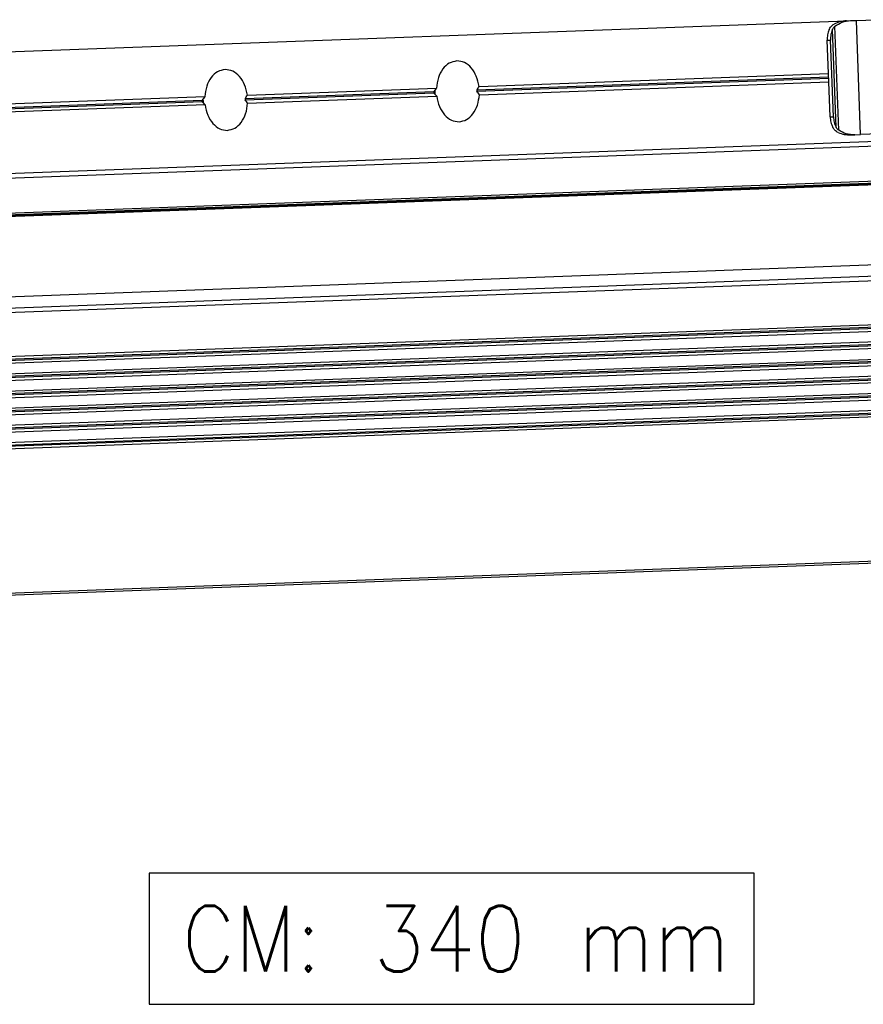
# Model space of a CAD drawing. Header units: millimetres. Extents: x -285 to 970, y -217 to 203.
# Tile 10 of 24: x 119 to 164, y -116 to -63. Entities that reach past the tile are written whole.
import ezdxf

# ---------------------------------------------------------------- set-up
doc = ezdxf.new("R2010")
doc.units = ezdxf.units.MM
doc.layers.add('1', color=7, linetype='Continuous')
doc.styles.add('CONVERTER_11', font='txt.shx', dxfattribs={"width": 0.9})

# ---------------------------------------------------------------- blocks, each defined once
blk = doc.blocks.new('REGLA__23', base_point=(90.36924594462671, -197.0126642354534))
at = {"color": 7, "linetype": 'Continuous'}
for p, q in [((195.6676031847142, -131.5248834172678), (326.6576101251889, -126.670669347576)), ((326.6576101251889, -126.670669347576), (327.0992487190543, -126.6543031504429)), ((327.0992487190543, -126.6543031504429), (327.7175427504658, -126.6313904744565)), ((327.7175427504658, -126.6313904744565), (329.7130139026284, -126.5574425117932)), ((324.743592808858, -132.3039929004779), (324.6118098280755, -128.747855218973)), ((325.2687870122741, -136.9291375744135), (324.9651207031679, -128.7347622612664)), ((287.4480142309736, -133.6860885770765), (324.743592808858, -132.3039929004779)), ((324.7762866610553, -133.186230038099), (324.743592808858, -132.3039929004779)), ((287.4807080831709, -134.5683257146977), (324.7762866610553, -133.186230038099)), ((324.9154761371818, -136.94223053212), (324.7762866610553, -133.186230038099)), ((262.7162529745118, -134.6025956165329), (282.8975353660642, -133.8547197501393)), ((196.833073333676, -137.0440876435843), (258.1657741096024, -134.7712267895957)), ((262.7489468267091, -135.4848327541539), (282.9302292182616, -134.7369568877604)), ((413.1352137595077, -136.4749145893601), (125.257190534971, -147.1430684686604)), ((258.1984679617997, -135.6534639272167), (196.8657671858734, -137.9263247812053)), ((330.1648101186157, -138.7490740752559), (328.1693389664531, -138.8230220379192)), ((327.1094063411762, -138.8623009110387), (327.5510449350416, -138.8459347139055)), ((327.5510449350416, -138.8459347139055), (328.1693389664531, -138.8230220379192)), ((125.4202325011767, -151.5427236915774), (433.0833425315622, -140.141376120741)), ((125.6873782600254, -151.7091493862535), (427.8264396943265, -140.5125114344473)), ((121.3846030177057, -160.4299837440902), (432.279036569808, -148.9088901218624)), ((433.6444550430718, -155.2828863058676), (125.9813450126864, -166.684233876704)), ((126.0066323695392, -167.3666082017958), (433.669742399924, -155.9652606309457)), ((433.7123355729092, -157.1146289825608), (126.0492255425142, -168.5159765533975)), ((126.0745128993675, -169.198350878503), (433.7376229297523, -157.7970033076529)), ((126.1171060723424, -170.3477192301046), (433.7802161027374, -158.9463716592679)), ((126.1423934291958, -171.03009355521), (433.8055034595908, -159.6287459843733)), ((433.8480966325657, -160.778114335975), (126.1849866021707, -172.1794619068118)), ((126.210273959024, -172.8618362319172), (433.8733839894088, -161.4604886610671)), ((433.915977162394, -162.6098570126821), (126.2528671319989, -174.0112045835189)), ((126.2781544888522, -174.6935789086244), (433.9412645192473, -163.2922313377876)), ((433.9838576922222, -164.4415996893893), (126.3207476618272, -175.8429472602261)), ((434.0091450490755, -165.1239740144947), (126.3460350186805, -176.5253215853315)), ((434.5867621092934, -180.7108561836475), (126.9236520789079, -192.1122037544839))]:
    blk.add_line(p, q, dxfattribs=at)
at = {"color": 3, "linetype": 'Continuous'}
for p, q in [((328.1693389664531, -138.8230220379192), (327.7175427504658, -126.6313904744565)), ((325.5452685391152, -138.0251922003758), (325.1597203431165, -127.6212503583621)), ((325.8410516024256, -138.3691460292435), (325.4292346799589, -127.2563477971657)), ((324.6118098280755, -128.747855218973), (324.9651207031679, -128.7347622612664)), ((287.2205279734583, -134.0654838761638), (324.7573211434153, -132.67444929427)), ((287.2257651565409, -134.2068082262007), (324.7625583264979, -132.8157736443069)), ((262.4887667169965, -134.9819909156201), (282.6285738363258, -134.2356520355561)), ((262.4940039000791, -135.1233152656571), (282.6338110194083, -134.376976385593)), ((196.8584774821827, -137.4141113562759), (257.8968125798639, -135.1521590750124)), ((196.8637146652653, -137.5554357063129), (257.9020497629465, -135.2934834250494)), ((432.9388168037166, -136.2413779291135), (125.2757067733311, -147.6427254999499)), ((324.9154761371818, -136.94223053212), (325.2687870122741, -136.9291375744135)), ((125.4128260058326, -151.3428608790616), (433.0759360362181, -139.9415133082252)), ((125.8765819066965, -151.5953056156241), (427.6735961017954, -140.4113432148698)), ((123.6037619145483, -161.5720558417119), (434.501032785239, -150.0508570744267)), ((125.5841139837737, -161.9636764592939), (433.469216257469, -150.554102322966)), ((433.6544801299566, -155.5534112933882), (125.9913700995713, -166.9547588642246)), ((433.6597173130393, -155.6947356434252), (125.9966072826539, -167.0960832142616)), ((433.7223606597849, -157.3851539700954), (126.0592506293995, -168.7865015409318)), ((433.7275978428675, -157.5264783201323), (126.0644878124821, -168.9278258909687)), ((433.7902411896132, -159.2168966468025), (126.1271311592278, -170.6182442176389)), ((433.7954783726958, -159.3582209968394), (126.1323683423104, -170.7595685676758)), ((433.8581217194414, -161.0486393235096), (126.1950116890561, -172.449986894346)), ((433.863358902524, -161.1899636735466), (126.2002488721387, -172.591311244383)), ((433.9260022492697, -162.8803820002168), (126.2628922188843, -174.2817295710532)), ((433.9312394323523, -163.0217063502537), (126.2681294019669, -174.4230539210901)), ((433.9938827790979, -164.7121246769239), (126.3307727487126, -176.1134722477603)), ((433.9991199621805, -164.8534490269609), (126.3360099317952, -176.2547965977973)), ((434.5793556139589, -180.5109933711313), (126.9162455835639, -191.9123409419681))]:
    blk.add_line(p, q, dxfattribs=at)
at = {"color": 7, "linetype": 'Continuous'}
for centre, radius, start, end in [((282.7289954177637, -134.302689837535), 0.1207417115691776, 146.2743653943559, 217.9702143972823), ((290.1526115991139, -139.2626658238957), 9.048867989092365, 143.2990917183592, 146.2520401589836), ((289.7651416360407, -128.806865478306), 9.04886798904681, 217.9925396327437, 220.9454880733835), ((287.3253010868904, -134.1323604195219), 0.1242975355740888, 147.4499623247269, 216.794617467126), ((280.7130197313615, -129.9056693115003), 7.723452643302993, 327.4119404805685, 330.6940700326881), ((281.0439909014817, -138.8368609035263), 7.723452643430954, 33.55050975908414, 36.83263931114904), ((257.9972341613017, -135.2191968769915), 0.120741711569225, 146.2743653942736, 217.9702143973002), ((265.4208503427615, -140.1791728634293), 9.048867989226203, 143.299091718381, 146.252040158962), ((265.03338037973, -129.7233725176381), 9.048867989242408, 217.9925396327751, 220.9454880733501), ((262.5935398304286, -135.0488674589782), 0.1242975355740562, 147.4499623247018, 216.7946174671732), ((255.9812584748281, -130.8221763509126), 7.723452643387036, 327.4119404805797, 330.6940700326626), ((256.3122296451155, -139.7533679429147), 7.723452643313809, 33.55050975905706, 36.83263931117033)]:
    blk.add_arc(centre, radius, start, end, dxfattribs=at)
for points, knots in [([(324.8064094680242, -127.6343433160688), (324.8352858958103, -127.5732234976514), (324.8931660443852, -127.4507144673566), (325.016197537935, -127.2868280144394), (325.1672170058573, -127.1402438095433), (325.2878498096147, -127.0658521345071), (325.3499958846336, -127.0275279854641)], [0, 0, 0, 0, 0.2023407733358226, 0.4055734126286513, 0.6111536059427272, 0.8295963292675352, 0.8295963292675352, 0.8295963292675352, 0.8295963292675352]), ([(326.6576101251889, -126.670669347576), (326.426140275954, -126.6921810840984), (325.9692649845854, -126.7346409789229), (325.554584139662, -126.9307667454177), (325.3499958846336, -127.0275279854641)], [0, 0, 0, 0, 0.691441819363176, 1.364768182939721, 1.364768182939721, 1.364768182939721, 1.364768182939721]), ([(325.4292346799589, -127.2563477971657), (325.6769815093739, -127.0920556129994), (326.1841748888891, -126.7557126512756), (326.7895691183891, -126.6886221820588), (327.0992487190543, -126.6543031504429)], [0, 0, 0, 0, 0.8783569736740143, 1.798193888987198, 1.798193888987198, 1.798193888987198, 1.798193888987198]), ([(324.8064094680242, -127.6343433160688), (324.7447939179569, -127.8107386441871), (324.6189172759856, -128.1711031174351), (324.6142119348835, -128.5529295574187), (324.6118098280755, -128.747855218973)], [0, 0, 0, 0, 0.5565830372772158, 1.137063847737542, 1.137063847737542, 1.137063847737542, 1.137063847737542]), ([(325.1597203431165, -127.6212503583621), (325.0981047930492, -127.7976456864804), (324.972228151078, -128.1580101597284), (324.9675228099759, -128.5398365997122), (324.9651207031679, -128.7347622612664)], [0, 0, 0, 0, 0.5565830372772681, 1.137063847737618, 1.137063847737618, 1.137063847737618, 1.137063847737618]), ([(325.1597203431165, -127.6212503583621), (325.1747441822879, -127.5884847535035), (325.2059071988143, -127.5205211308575), (325.2656024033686, -127.4277980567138), (325.338794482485, -127.3365136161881), (325.397235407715, -127.2847118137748), (325.4292346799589, -127.2563477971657)], [0, 0, 0, 0, 0.1080225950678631, 0.2240644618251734, 0.3298643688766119, 0.4579017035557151, 0.4579017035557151, 0.4579017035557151, 0.4579017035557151]), ([(285.0687661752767, -130.9637520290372), (284.7909968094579, -131.0185839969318), (284.2059682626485, -131.1340692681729), (283.5205025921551, -131.8270122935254), (283.0414005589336, -132.7547027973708), (282.9468090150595, -133.4779652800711), (282.8975353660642, -133.8547197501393)], [0, 0, 0, 0, 0.8327130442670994, 1.753832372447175, 2.79410330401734, 3.925178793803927, 3.925178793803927, 3.925178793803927, 3.925178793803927]), ([(287.4480142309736, -133.6860885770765), (287.3709905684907, -133.314014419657), (287.2231268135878, -132.599736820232), (286.6766766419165, -131.710051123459), (285.9418034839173, -131.0697428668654), (285.3498320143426, -130.9978747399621), (285.0687661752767, -130.9637520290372)], [0, 0, 0, 0, 1.131075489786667, 2.171346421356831, 3.092465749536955, 3.925178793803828, 3.925178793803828, 3.925178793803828, 3.925178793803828]), ([(260.3370049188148, -131.8802590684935), (260.0592355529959, -131.9350910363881), (259.4742070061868, -132.0505763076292), (258.7887413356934, -132.7435193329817), (258.3096393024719, -133.6712098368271), (258.2150477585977, -134.3944723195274), (258.1657741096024, -134.7712267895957)], [0, 0, 0, 0, 0.8327130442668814, 1.753832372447, 2.794103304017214, 3.92517879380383, 3.92517879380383, 3.92517879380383, 3.92517879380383]), ([(262.7162529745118, -134.6025956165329), (262.6392293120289, -134.2305214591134), (262.4913655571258, -133.5162438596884), (261.9449153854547, -132.6265581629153), (261.2100422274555, -131.9862499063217), (260.6180707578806, -131.9143817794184), (260.3370049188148, -131.8802590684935)], [0, 0, 0, 0, 1.131075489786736, 2.171346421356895, 3.092465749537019, 3.925178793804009, 3.925178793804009, 3.925178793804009, 3.925178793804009]), ([(282.7512766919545, -134.3018641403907), (282.7496488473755, -134.2641895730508), (282.7463993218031, -134.1889835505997), (282.740379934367, -134.1139484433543), (282.7373759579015, -134.0765022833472)], [0, 0, 0, 0, 0.1131184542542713, 0.225807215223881, 0.225807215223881, 0.225807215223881, 0.225807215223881]), ([(282.7540940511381, -134.5276367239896), (282.7543182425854, -134.4900709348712), (282.7547674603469, -134.4147961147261), (282.7524417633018, -134.3395558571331), (282.7512766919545, -134.3018641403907)], [0, 0, 0, 0, 0.1126887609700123, 0.2258072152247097, 0.2258072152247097, 0.2258072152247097, 0.2258072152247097]), ([(285.3094772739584, -137.4592934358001), (285.5872466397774, -137.4044614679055), (286.1722751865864, -137.2889761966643), (286.85774085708, -136.5960331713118), (287.3368428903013, -135.6683426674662), (287.4314344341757, -134.945080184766), (287.4807080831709, -134.5683257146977)], [0, 0, 0, 0, 0.8327130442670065, 1.753832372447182, 2.794103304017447, 3.92517879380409, 3.92517879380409, 3.92517879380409, 3.92517879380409]), ([(258.0195154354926, -135.2183711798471), (258.0178875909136, -135.1806966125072), (258.0146380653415, -135.1054905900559), (258.0086186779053, -135.0304554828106), (258.0056147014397, -134.9930093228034)], [0, 0, 0, 0, 0.1131184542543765, 0.2258072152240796, 0.2258072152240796, 0.2258072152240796, 0.2258072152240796]), ([(258.0223327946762, -135.4441437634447), (258.0225569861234, -135.4065779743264), (258.023006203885, -135.3313031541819), (258.0206805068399, -135.2560628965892), (258.0195154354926, -135.2183711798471)], [0, 0, 0, 0, 0.112688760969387, 0.2258072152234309, 0.2258072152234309, 0.2258072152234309, 0.2258072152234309]), ([(260.5777160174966, -138.3758004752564), (260.8554853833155, -138.3209685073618), (261.4405139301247, -138.2054832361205), (262.1259796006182, -137.5125402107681), (262.6050816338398, -136.5848497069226), (262.6996731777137, -135.8615872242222), (262.7489468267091, -135.4848327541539)], [0, 0, 0, 0, 0.8327130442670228, 1.753832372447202, 2.794103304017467, 3.925178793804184, 3.925178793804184, 3.925178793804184, 3.925178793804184]), ([(282.9302292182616, -134.7369568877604), (283.0072528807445, -135.10903104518), (283.1551166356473, -135.8233086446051), (283.7015668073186, -136.712994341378), (284.4364399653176, -137.3533025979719), (285.0284114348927, -137.4251707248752), (285.3094772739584, -137.4592934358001)], [0, 0, 0, 0, 1.131075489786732, 2.171346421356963, 3.092465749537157, 3.925178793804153, 3.925178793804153, 3.925178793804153, 3.925178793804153]), ([(258.1984679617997, -135.6534639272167), (258.2754916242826, -136.0255380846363), (258.4233553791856, -136.7398156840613), (258.9698055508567, -137.6295013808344), (259.7046787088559, -138.2698096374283), (260.2966501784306, -138.3416777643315), (260.5777160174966, -138.3758004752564)], [0, 0, 0, 0, 1.131075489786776, 2.171346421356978, 3.092465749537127, 3.925178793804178, 3.925178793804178, 3.925178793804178, 3.925178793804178]), ([(324.9154761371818, -136.94223053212), (324.9322989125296, -137.1364437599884), (324.9652519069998, -137.5168746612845), (325.1174553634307, -137.8669340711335), (325.1919576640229, -138.0382851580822)], [0, 0, 0, 0, 0.580480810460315, 1.137063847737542, 1.137063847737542, 1.137063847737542, 1.137063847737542]), ([(325.2687870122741, -136.9291375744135), (325.285609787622, -137.1233508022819), (325.3185627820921, -137.5037817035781), (325.470766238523, -137.8538411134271), (325.5452685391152, -138.0251922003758)], [0, 0, 0, 0, 0.5804808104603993, 1.137063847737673, 1.137063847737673, 1.137063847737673, 1.137063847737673]), ([(325.7789660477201, -138.6032030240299), (325.7141538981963, -138.5695836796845), (325.5883459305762, -138.5043245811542), (325.4268913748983, -138.3693200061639), (325.2920674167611, -138.2149891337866), (325.2252786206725, -138.0971000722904), (325.1919576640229, -138.0382851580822)], [0, 0, 0, 0, 0.2184427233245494, 0.4240229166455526, 0.6272555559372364, 0.8295963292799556, 0.8295963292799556, 0.8295963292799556, 0.8295963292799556]), ([(325.8410516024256, -138.3691460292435), (325.8070407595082, -138.343228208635), (325.7449260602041, -138.2958939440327), (325.665178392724, -138.2102771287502), (325.5987841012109, -138.1222266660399), (325.5626762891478, -138.0567559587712), (325.5452685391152, -138.0251922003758)], [0, 0, 0, 0, 0.1280373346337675, 0.2338372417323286, 0.3498791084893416, 0.4579017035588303, 0.4579017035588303, 0.4579017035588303, 0.4579017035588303]), ([(325.7789660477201, -138.6032030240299), (325.9901548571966, -138.6845564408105), (326.4182143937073, -138.8494520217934), (326.876979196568, -138.8579802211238), (327.1094063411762, -138.8623009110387)], [0, 0, 0, 0, 0.6733263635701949, 1.364768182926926, 1.364768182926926, 1.364768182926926, 1.364768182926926]), ([(327.5510449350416, -138.8459347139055), (327.2396746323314, -138.8346304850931), (326.6309752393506, -138.8125317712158), (326.1002788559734, -138.5146508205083), (325.8410516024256, -138.3691460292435)], [0, 0, 0, 0, 0.9198369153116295, 1.798193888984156, 1.798193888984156, 1.798193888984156, 1.798193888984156])]:
    blk.add_open_spline(points, degree=3, knots=knots, dxfattribs=at)
blk = doc.blocks.new('Regla_G2_cm340-T__24', base_point=(90.36924594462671, -219.8007031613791))
blk.add_blockref('REGLA__23', (90.36924594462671, -197.0126642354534))
blk = doc.blocks.new('Alzado1', base_point=(584.0000000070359, -160.000000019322))
blk.add_blockref('Regla_G2_cm340-T__24', (90.36924594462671, -219.8007031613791))
blk = doc.blocks.new('A__38', base_point=(16.99999999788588, 0.99999999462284))
at = {"layer": '1', "color": 2}
blk.add_lwpolyline([(126.1193056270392, -108.8528636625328), (126.1193056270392, -115.8528636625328), (158.4068056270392, -115.8528636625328), (158.4068056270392, -108.8528636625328)], close=True, dxfattribs=at)
at = {"layer": '1', "color": 2, "style": 'CONVERTER_11', "width": 0.9}
blk.add_text('CM: 340 mm', height=3.5, dxfattribs=at).set_placement((127.8693056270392, -114.1028636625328))

msp = doc.modelspace()

# ---------------------------------------------------------------- block references
msp.add_blockref('A__38', (16.99999999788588, 0.99999999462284))
at = {"xscale": 0.5, "yscale": 0.5, "zscale": 0.5}
msp.add_blockref('Alzado1', (292.0000000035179, -80.000000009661), dxfattribs=at)

doc.saveas('drawing.dxf')
